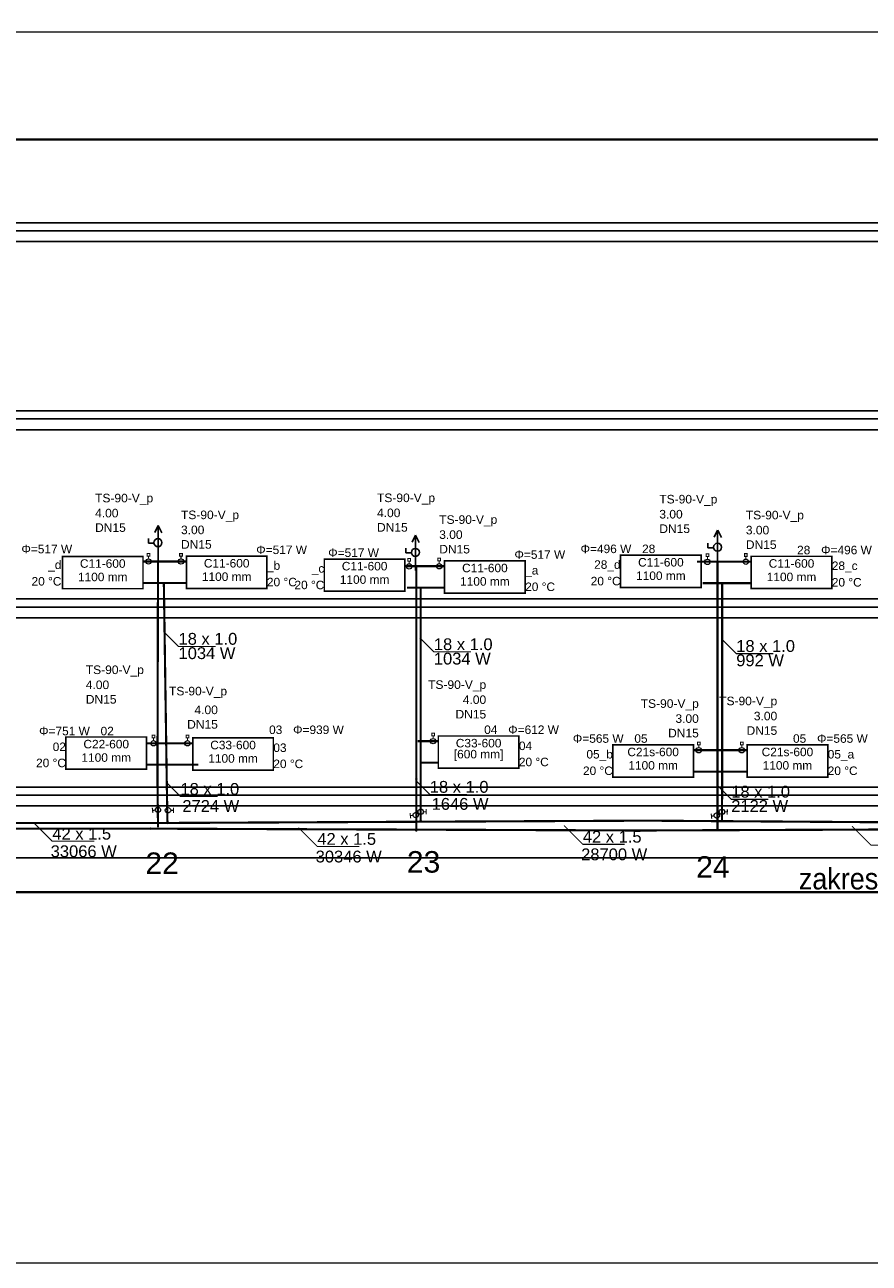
# Model space of a CAD drawing. Header units: millimetres. Extents: x -13457 to 4987, y 3495 to 5800.
# Tile 6 of 8: x -1586 to -14, y 3495 to 5800. Entities that reach past the tile are written whole.
import ezdxf
from ezdxf.lldxf.tags import DXFTag

# ---------------------------------------------------------------- set-up
doc = ezdxf.new("R2010")
doc.units = ezdxf.units.MM
doc.layers.add('06_OPISY', color=3, linetype='Continuous', lineweight=15)
doc.layers.add('kontury', color=118, linetype='Continuous', lineweight=0)
for name, color, linetype, true_color in [('IS_Armatura_Therm', 7, 'SOLID', 0x000000), ('IS_Grafika', 7, 'SOLID', 0x000000), ('IS_Grzejniki_Rozwinięcie', 7, 'SOLID', 0x000000), ('IS_Konstrukcja', 7, 'SOLID', 0x000000), ('IS_Opisy_działek_Therm', 7, 'SOLID', 0x000000), ('IS_Powrót', 5, 'DASH', 0x0000ff), ('IS_Zasilanie', 1, 'SOLID', 0xff0000)]:
    doc.layers.add(name, color=color, linetype=linetype, true_color=true_color)
for name, color, linetype in [('IS_Text_Armatury_Therm', 7, 'Continuous'), ('IS_Text_Odbiornikow_Therm', 7, 'Continuous'), ('Opisy - Teksty', 7, 'Continuous')]:
    doc.layers.add(name, color=color, linetype=linetype)
doc.styles.get("Standard").update_dxf_attribs({"font": 'arial.ttf'})
doc.styles.add('STIL16', font='arial.ttf')
tags = doc.linetypes.add('DASH', pattern=[15, 10, -5]).pattern_tags.tags
tags[6:7] = [DXFTag(74, 4), DXFTag(75, 0), DXFTag(340, '0'), DXFTag(46, 0.0), DXFTag(50, 0.0), DXFTag(44, 0.0), DXFTag(45, 0.0)]
tags[4:5] = [DXFTag(74, 4), DXFTag(75, 0), DXFTag(340, '0'), DXFTag(46, 0.0), DXFTag(50, 0.0), DXFTag(44, 0.0), DXFTag(45, 0.0)]
tags = doc.linetypes.add('SOLID', pattern=[10, 10, 0]).pattern_tags.tags
tags[6:7] = [DXFTag(74, 4), DXFTag(75, 0), DXFTag(340, '0'), DXFTag(46, 0.0), DXFTag(50, 0.0), DXFTag(44, 0.0), DXFTag(45, 0.0)]
tags[4:5] = [DXFTag(74, 4), DXFTag(75, 0), DXFTag(340, '0'), DXFTag(46, 0.0), DXFTag(50, 0.0), DXFTag(44, 0.0), DXFTag(45, 0.0)]

msp = doc.modelspace()

# ---------------------------------------------------------------- hatches: boundary and pattern name
at = {"layer": 'IS_Powrót'}
h = msp.add_hatch(color=256, dxfattribs=at)
edge = h.paths.add_edge_path()
edge.add_arc((-849, 4338.8), 2.4, 90, 450)
h = msp.add_hatch(color=256, dxfattribs=at)
edge = h.paths.add_edge_path()
edge.add_arc((-1320.4, 4314.1), 2.4, 90, 450)
h = msp.add_hatch(color=256, dxfattribs=at)
edge = h.paths.add_edge_path()
edge.add_arc((-849, 4318.4), 2.4, 90, 450)
at = {"layer": 'IS_Zasilanie'}
h = msp.add_hatch(color=256, dxfattribs=at)
edge = h.paths.add_edge_path()
edge.add_arc((-857.2, 4395.9), 2.4, 90, 450)
h = msp.add_hatch(color=256, dxfattribs=at)
edge = h.paths.add_edge_path()
edge.add_arc((-1351.9, 4303.5), 2.4, 90, 450)
h = msp.add_hatch(color=256, dxfattribs=at)
edge = h.paths.add_edge_path()
edge.add_arc((-857.2, 4300.1), 2.4, 90, 450)

# ---------------------------------------------------------------- linework, layer by layer
for p, q in [((-1338, 4867.8), (-1344.1, 4854.6)), ((-1338, 4802), (-1338, 4867.8)), ((-1337.8, 4867.7), (-1330.9, 4854)), ((-1355.9, 4834.9), (-1355.9, 4843.5)), ((-858.8, 4849.7), (-865, 4836.5)), ((-858.8, 4783.8), (-858.8, 4849.7)), ((-858.6, 4849.5), (-851.8, 4835.8)), ((-296.3, 4859.3), (-302.5, 4846.1)), ((-296.3, 4793.4), (-296.3, 4859.3)), ((-296.1, 4859.1), (-289.3, 4845.4)), ((-1345.8, 4834.9), (-1355.9, 4834.9)), ((-876.8, 4816.7), (-876.8, 4825.3)), ((-314.3, 4826.4), (-314.3, 4835)), ((-304.1, 4826.4), (-314.3, 4826.4)), ((-866.6, 4816.7), (-876.8, 4816.7))]:
    msp.add_line(p, q)
for centre in [(-1338.1, 4835.8), (-858.9, 4817.7), (-296.4, 4827.3)]:
    msp.add_circle(centre, 7.45)
at = {"layer": 'IS_Armatura_Therm', "color": 1, "ltscale": 10, "true_color": 0xff0000, "const_width": 2}
for points in [[(-1353.2, 4810.7), (-1353.2, 4815.7), (-1358.2, 4815.7), (-1358.2, 4810.7), (-1353.2, 4810.7)], [(-1355.7, 4805.7), (-1355.7, 4810.7)], [(-1292.7, 4810.7), (-1292.7, 4815.7), (-1297.7, 4815.7), (-1297.7, 4810.7), (-1292.7, 4810.7)], [(-1295.2, 4805.7), (-1295.2, 4810.7)], [(-868, 4801.5), (-868, 4806.5), (-873, 4806.5), (-873, 4801.5), (-868, 4801.5)], [(-870.5, 4796.5), (-870.5, 4801.5)], [(-812, 4801.9), (-812, 4806.9), (-817, 4806.9), (-817, 4801.9), (-812, 4801.9)], [(-814.5, 4796.9), (-814.5, 4801.9)], [(-312.8, 4810), (-312.8, 4815), (-317.8, 4815), (-317.8, 4810), (-312.8, 4810)], [(-315.3, 4805), (-315.3, 4810)], [(-241.2, 4810.3), (-241.2, 4815.3), (-246.2, 4815.3), (-246.2, 4810.3), (-241.2, 4810.3)], [(-243.7, 4805.3), (-243.7, 4810.3)], [(-1343.7, 4472.4), (-1343.7, 4477.4), (-1348.7, 4477.4), (-1348.7, 4472.4), (-1343.7, 4472.4)], [(-1346.2, 4467.4), (-1346.2, 4472.4)], [(-1280.8, 4472.4), (-1280.8, 4477.4), (-1285.8, 4477.4), (-1285.8, 4472.4), (-1280.8, 4472.4)], [(-1283.3, 4467.4), (-1283.3, 4472.4)], [(-823.4, 4476.3), (-823.4, 4481.3), (-828.4, 4481.3), (-828.4, 4476.3), (-823.4, 4476.3)], [(-825.9, 4471.3), (-825.9, 4476.3)], [(-328.8, 4459.5), (-328.8, 4464.5), (-333.8, 4464.5), (-333.8, 4459.5), (-328.8, 4459.5)], [(-331.3, 4454.5), (-331.3, 4459.5)], [(-248.8, 4459.5), (-248.8, 4464.5), (-253.8, 4464.5), (-253.8, 4459.5), (-248.8, 4459.5)], [(-251.3, 4454.5), (-251.3, 4459.5)]]:
    msp.add_lwpolyline(points, dxfattribs=at)
at = {"layer": 'IS_Armatura_Therm', "ltscale": 10, "const_width": 2}
for points in [[(-1348.7, 4342.4), (-1347.6, 4332.5)], [(-1343.1, 4338), (-1348.1, 4337.4)], [(-1314.4, 4337.6), (-1309.4, 4337.6)], [(-1309.4, 4332.6), (-1309.3, 4342.6)], [(-868.8, 4332.7), (-867.6, 4322.7)], [(-844, 4335), (-839, 4334.9)], [(-839, 4329.9), (-838.9, 4339.9)], [(-283.2, 4334.8), (-278.2, 4334.7)], [(-278.3, 4329.7), (-278.2, 4339.7)], [(-863.2, 4328.3), (-868.2, 4327.7)], [(-308.3, 4331.7), (-307.2, 4321.8)], [(-302.8, 4327.3), (-307.7, 4326.8)]]:
    msp.add_lwpolyline(points, dxfattribs=at)
at = {"layer": 'IS_Armatura_Therm', "color": 1, "lineweight": 20, "ltscale": 10, "true_color": 0xff0000}
for centre in [(-1355.7, 4800.7), (-1295.2, 4800.7), (-870.5, 4791.5), (-814.5, 4791.9), (-315.3, 4800), (-243.7, 4800.3), (-1346.2, 4462.4), (-1283.3, 4462.4), (-825.9, 4466.3), (-331.3, 4449.5), (-251.3, 4449.5)]:
    msp.add_ellipse(centre, major_axis=(5, 0), ratio=1, dxfattribs=at)
at = {"layer": 'IS_Armatura_Therm', "lineweight": 20, "ltscale": 10}
for centre, major_axis in [((-1338.2, 4338.6), (0.51, -4.97)), ((-1319.4, 4337.7), (0.1, 5)), ((-858.3, 4328.8), (0.51, -4.97)), ((-849, 4335), (0.1, 5)), ((-288.2, 4334.8), (0.1, 5)), ((-297.8, 4327.9), (0.51, -4.97))]:
    msp.add_ellipse(centre, major_axis=major_axis, ratio=1, dxfattribs=at)
at = {"layer": 'IS_Grzejniki_Rozwinięcie', "ltscale": 10, "const_width": 3}
for points in [[(-1515.9, 4750.2), (-1515.9, 4810.2), (-1365.9, 4810.2), (-1365.9, 4750.2), (-1515.9, 4750.2)], [(-1285.2, 4750.7), (-1285.2, 4810.7), (-1135.2, 4810.7), (-1135.2, 4750.7), (-1285.2, 4750.7)], [(-1028.4, 4745.3), (-1028.4, 4805.3), (-878.4, 4805.3), (-878.4, 4745.3), (-1028.4, 4745.3)], [(-804.5, 4741.9), (-804.5, 4801.9), (-654.5, 4801.9), (-654.5, 4741.9), (-804.5, 4741.9)], [(-476.9, 4752.5), (-476.9, 4812.5), (-326.9, 4812.5), (-326.9, 4752.5), (-476.9, 4752.5)], [(-233.7, 4750.3), (-233.7, 4810.3), (-83.7, 4810.3), (-83.7, 4750.3), (-233.7, 4750.3)], [(-1509.4, 4414.1), (-1509.4, 4474.1), (-1359.4, 4474.1), (-1359.4, 4414.1), (-1509.4, 4414.1)], [(-1273.3, 4412.4), (-1273.3, 4472.4), (-1123.3, 4472.4), (-1123.3, 4412.4), (-1273.3, 4412.4)], [(-816.2, 4415.9), (-816.2, 4475.9), (-666.2, 4475.9), (-666.2, 4415.9), (-816.2, 4415.9)], [(-491.3, 4399.5), (-491.3, 4459.5), (-341.3, 4459.5), (-341.3, 4399.5), (-491.3, 4399.5)], [(-241.3, 4399.5), (-241.3, 4459.5), (-91.3, 4459.5), (-91.3, 4399.5), (-241.3, 4399.5)]]:
    msp.add_lwpolyline(points, dxfattribs=at)
at = {"layer": 'IS_Konstrukcja', "ltscale": 10}
for points in [[(-13247.3, 5431), (4655.9, 5431)], [(-13289.8, 5416), (4655.9, 5416)], [(-13289.8, 5396), (4655.9, 5396)], [(-13247.3, 5081), (4655.9, 5081)], [(-13289.8, 5066), (4655.9, 5066)], [(-13289.8, 5046), (4655.9, 5046)], [(-13247.3, 4731), (4655.9, 4731)], [(-13289.8, 4716), (4655.9, 4716)], [(-13289.8, 4696), (4655.9, 4696)], [(-13247.3, 4381), (4655.9, 4381)], [(-13289.8, 4366), (4655.9, 4366)], [(-13289.8, 4346), (4655.9, 4346)], [(-8151.9, 4249), (2477.3, 4249)]]:
    msp.add_lwpolyline(points, dxfattribs=at)
at = {"layer": 'IS_Opisy_działek_Therm', "ltscale": 10, "const_width": 2}
for points in [[(-1326, 4668.8), (-1299.8, 4642.6), (-1230.6, 4642.6)], [(-850.8, 4658.7), (-824.5, 4632.5), (-755.4, 4632.5)], [(-287.8, 4655.5), (-261.6, 4629.2), (-192.4, 4629.2)], [(-1322.4, 4389.5), (-1296.2, 4363.3), (-1227, 4363.3)], [(-858.3, 4393.4), (-832.1, 4367.1), (-762.9, 4367.1)], [(-297.1, 4384.4), (-270.9, 4358.1), (-201.7, 4358.1)], [(-1569.7, 4315), (-1534.7, 4280), (-1456.6, 4280)], [(-582.2, 4309.3), (-547.2, 4274.3), (-469.1, 4274.3)], [(-1076.4, 4305.2), (-1041.4, 4270.2), (-963.2, 4270.2)], [(-46, 4308), (-11, 4273), (67.1, 4273)]]:
    msp.add_lwpolyline(points, dxfattribs=at)
at = {"layer": 'IS_Powrót', "ltscale": 10, "const_width": 4}
for points in [[(-1285.2, 4760.7), (-1365.6, 4760.7)], [(-1321.6, 4384.8), (-1327.1, 4759.2)], [(-804.5, 4751.9), (-874.5, 4751.9)], [(-849, 4385.9), (-849, 4753.7)], [(-233.7, 4760.3), (-324.4, 4760.3)], [(-287.8, 4394.4), (-287.8, 4760.3)], [(-815.9, 4426.3), (-849.4, 4426.3)], [(-1263.2, 4422.7), (-1358.7, 4422.7)], [(-341.3, 4409.5), (-271.3, 4409.5)], [(-241.3, 4409.5), (-301.3, 4409.5)], [(-1320.4, 4314.1), (-1321.6, 4384.8)], [(-849, 4318.4), (-849, 4385.9)], [(-288.1, 4316.5), (-287.8, 4394.4)], [(-1897.2, 4314.1), (-1320.4, 4314.1)], [(-1320.4, 4314.1), (-429.8, 4318.4)], [(-429.8, 4318.4), (417.3, 4312.7)]]:
    msp.add_lwpolyline(points, dxfattribs=at)
at = {"layer": 'IS_Zasilanie', "ltscale": 10, "const_width": 4}
for points in [[(-1285.2, 4800.7), (-1365.2, 4800.7)], [(-1339, 4398.2), (-1338, 4799.1)], [(-857.2, 4395.9), (-857.2, 4793.7)], [(-233.7, 4800.3), (-334.4, 4800.3)], [(-296.5, 4404.4), (-296.5, 4800.3)], [(-804.5, 4791.9), (-880, 4791.9)], [(-1273.3, 4462.4), (-1358.2, 4462.4)], [(-815.9, 4466.3), (-854.9, 4466.3)], [(-341.3, 4449.5), (-261.3, 4449.5)], [(-241.3, 4449.5), (-311.3, 4449.5)], [(-296.4, 4299.8), (-296.5, 4404.4)], [(-1338, 4305.9), (-1339, 4398.2)], [(-857.2, 4300.1), (-857.2, 4395.9)], [(-1904.8, 4303.5), (-1351.9, 4303.5)], [(-1351.9, 4303.5), (-438, 4300.1)], [(-438, 4300.1), (408.6, 4303.5)]]:
    msp.add_lwpolyline(points, dxfattribs=at)
at = {"layer": 'kontury', "lineweight": 40}
msp.add_lwpolyline([(-6493.5, 4185.4), (-4310.2, 4185.4), (-4307, 4696.8), (-2116.8, 4696.8), (-2120, 4185.2), (4839.1, 4185.2), (4845.8, 5586.3), (-13310.9, 5586.3)], dxfattribs=at)
at = {"layer": 'Opisy - Teksty', "lineweight": 5}
msp.add_lwpolyline([(-13457.1, 5786.4), (4987.1, 5786.4), (4987.1, 3494.7), (-13457.1, 3494.7), (-13457.1, 5799.6)], dxfattribs=at)

# ---------------------------------------------------------------- texts
at = {"layer": '06_OPISY', "color": 18, "linetype": 'Continuous', "true_color": 0x000000, "style": 'STIL16', "width": 0.9}
msp.add_text('zakres opracowania podczas II etapu opracowania', height=39.923, dxfattribs=at).set_placement((-145.1, 4190.4))
at = {"layer": 'IS_Grafika', "char_height": 40, "attachment_point": 2}
for s, insert in [('\\fArial|b0|i0;22', (-1330.4, 4259.2)), ('\\fArial|b0|i0;23', (-843.6, 4261.7)), ('\\fArial|b0|i0;24', (-305.1, 4252.2))]:
    msp.add_mtext(s, dxfattribs=dict(at, insert=insert))
at = {"layer": 'IS_Opisy_działek_Therm', "ltscale": 10, "char_height": 22}
for s, insert, attachment_point in [('\\fArial|b0|i0;18 x 1.0', (-1299.8, 4645.5), 7), ('\\fArial|b0|i0;18 x 1.0', (-824.5, 4635.4), 7), ('\\fArial|b0|i0;1034 W', (-1299.8, 4641.1), 1), ('\\fArial|b0|i0;18 x 1.0', (-261.6, 4632.1), 7), ('\\fArial|b0|i0;1034 W', (-824.5, 4631), 1), ('\\fArial|b0|i0;992 W', (-261.6, 4627.8), 1), ('\\fArial|b0|i0;18 x 1.0', (-1296.2, 4366.1), 7), ('\\fArial|b0|i0;18 x 1.0', (-832.1, 4370), 7), ('\\fArial|b0|i0;18 x 1.0', (-270.9, 4361), 7), ('2724 W', (-1292.7, 4356.7), 1), ('1646 W', (-828.6, 4360.6), 1), ('2122 W', (-270.9, 4356.7), 1), ('42 x 1.5', (-1534.7, 4282.8), 7), ('42 x 1.5', (-1041.4, 4273.1), 7), ('42 x 1.5', (-547.2, 4277.2), 7), ('33066 W', (-1537.8, 4272.4), 1), ('28700 W', (-550.3, 4266.7), 1), ('30346 W', (-1044.5, 4262.6), 1)]:
    msp.add_mtext(s, dxfattribs=dict(at, insert=insert, attachment_point=attachment_point))
at = {"layer": 'IS_Text_Armatury_Therm', "color": 18, "linetype": 'SOLID', "ltscale": 10, "true_color": 0x000000, "char_height": 16}
for s, insert, attachment_point in [('\\fArial|b0|i0;TS-90-V_p', (-1455.1, 4906), 7), ('\\fArial|b0|i0;TS-90-V_p', (-930.3, 4906.4), 7), ('\\fArial|b0|i0;TS-90-V_p', (-404.8, 4903.9), 7), ('\\fArial|b0|i0;4.00', (-1455.1, 4882.6), 7), ('\\fArial|b0|i0;TS-90-V_p', (-1295.2, 4874.7), 7), ('\\fArial|b0|i0;4.00', (-930.3, 4883), 7), ('\\fArial|b0|i0;3.00', (-404.8, 4880.5), 7), ('\\fArial|b0|i0;TS-90-V_p', (-243.7, 4874.3), 7), ('\\fArial|b0|i0;DN15  ', (-1455.1, 4855.6), 7), ('\\fArial|b0|i0;3.00', (-1295.2, 4851.3), 7), ('\\fArial|b0|i0;DN15  ', (-930.3, 4856), 7), ('\\fArial|b0|i0;TS-90-V_p', (-814.5, 4865.9), 7), ('\\fArial|b0|i0;DN15  ', (-404.8, 4853.5), 7), ('\\fArial|b0|i0;3.00', (-243.7, 4850.9), 7), ('\\fArial|b0|i0;3.00', (-814.5, 4842.5), 7), ('\\fArial|b0|i0;DN15  ', (-1295.2, 4824.3), 7), ('\\fArial|b0|i0;DN15  ', (-814.5, 4815.5), 7), ('\\fArial|b0|i0;DN15  ', (-243.7, 4823.9), 7), ('\\fArial|b0|i0;TS-90-V_p', (-1472.4, 4586.4), 7), ('\\fArial|b0|i0;4.00', (-1472.4, 4563), 7), ('\\fArial|b0|i0;TS-90-V_p', (-727.1, 4558.7), 9), ('\\fArial|b0|i0;DN15  ', (-1472.4, 4536), 7), ('\\fArial|b0|i0;TS-90-V_p', (-1209.4, 4546.7), 9), ('\\fArial|b0|i0;4.00', (-727.1, 4535.3), 9), ('\\fArial|b0|i0;TS-90-V_p', (-185.3, 4528.3), 9), ('\\fArial|b0|i0;4.00', (-1226.6, 4516.4), 9), ('\\fArial|b0|i0;DN15  ', (-727.1, 4508.3), 9), ('\\fArial|b0|i0;TS-90-V_p', (-331.3, 4523.5), 9), ('\\fArial|b0|i0;3.00', (-185.3, 4504.9), 9), ('\\fArial|b0|i0;DN15  ', (-1226.6, 4489.4), 9), ('\\fArial|b0|i0;3.00', (-331.3, 4500.1), 9), ('\\fArial|b0|i0;DN15  ', (-331.3, 4473.1), 9), ('\\fArial|b0|i0;DN15  ', (-185.3, 4477.9), 9)]:
    msp.add_mtext(s, dxfattribs=dict(at, insert=insert, attachment_point=attachment_point))
at = {"layer": 'IS_Text_Odbiornikow_Therm', "color": 18, "linetype": 'SOLID', "ltscale": 10, "true_color": 0x000000, "char_height": 15.84}
for s, insert, attachment_point in [('\\fArial|b0|i0;Φ=517 W', (-1497.8, 4815.7), 9), ('\\fArial|b0|i0;Φ=517 W', (-1155.2, 4814.3), 7), ('\\fArial|b0|i0;Φ=517 W', (-926.7, 4808.9), 9), ('\\fArial|b0|i0;Φ=517 W', (-674.5, 4805.5), 7), ('\\fArial|b0|i0;Φ=496 W', (-456.9, 4816.1), 9), ('\\fArial|b0|i0;28', (-436.9, 4816.1), 7), ('\\fArial|b0|i0;28', (-123.7, 4813.9), 9), ('\\fArial|b0|i0;Φ=496 W', (-103.7, 4813.9), 7), ('\\fArial|b0|i0;_d', (-1517.8, 4782.1), 9), ('\\fArial|b0|i0;C11-600', (-1440.9, 4788.8), 8), ('\\fArial|b0|i0;C11-600', (-1210.2, 4789.3), 8), ('\\fArial|b0|i0;_b', (-1135.2, 4780.7), 7), ('\\fArial|b0|i0;C11-600', (-953.4, 4783.9), 8), ('\\fArial|b0|i0;C11-600', (-729.5, 4780.5), 8), ('\\fArial|b0|i0;28_d', (-476.9, 4782.5), 9), ('\\fArial|b0|i0;C11-600', (-401.9, 4791.1), 8), ('\\fArial|b0|i0;C11-600', (-158.7, 4788.9), 8), ('\\fArial|b0|i0;28_c', (-83.7, 4780.3), 7), ('\\fArial|b0|i0;20 °C', (-1517.8, 4755.7), 9), ('\\fArial|b0|i0;1100 mm', (-1440.9, 4763.8), 8), ('\\fArial|b0|i0;1100 mm', (-1210.2, 4764.3), 8), ('\\fArial|b0|i0;_c', (-1028.4, 4775.3), 9), ('\\fArial|b0|i0;1100 mm', (-953.4, 4758.9), 8), ('\\fArial|b0|i0;1100 mm', (-729.5, 4755.5), 8), ('\\fArial|b0|i0;_a', (-654.5, 4771.9), 7), ('\\fArial|b0|i0;20 °C', (-476.9, 4756.1), 9), ('\\fArial|b0|i0;1100 mm', (-401.9, 4766.1), 8), ('\\fArial|b0|i0;1100 mm', (-158.7, 4763.9), 8), ('\\fArial|b0|i0;20 °C', (-1135.2, 4754.3), 7), ('\\fArial|b0|i0;20 °C', (-1028.4, 4748.9), 9), ('\\fArial|b0|i0;20 °C', (-654.5, 4745.5), 7), ('\\fArial|b0|i0;20 °C', (-83.7, 4753.9), 7), ('\\fArial|b0|i0;03', (-1106.6, 4479.4), 9), ('\\fArial|b0|i0;Φ=939 W', (-1086.6, 4479.4), 7), ('\\fArial|b0|i0;04', (-706.2, 4479.5), 9), ('\\fArial|b0|i0;Φ=612 W', (-686.2, 4479.5), 7), ('\\fArial|b0|i0;Φ=751 W', (-1464.9, 4477), 9), ('\\fArial|b0|i0;02', (-1444.9, 4477), 7), ('\\fArial|b0|i0;Φ=565 W', (-471.3, 4463.1), 9), ('\\fArial|b0|i0;05', (-451.3, 4463.1), 7), ('\\fArial|b0|i0;05', (-131.3, 4463.1), 9), ('\\fArial|b0|i0;Φ=565 W', (-111.3, 4463.1), 7), ('\\fArial|b0|i0;02', (-1509.4, 4447.7), 9), ('\\fArial|b0|i0;C22-600', (-1434.4, 4452.7), 8), ('\\fArial|b0|i0;C33-600', (-1198.3, 4451), 8), ('\\fArial|b0|i0;03', (-1123.3, 4446), 7), ('\\fArial|b0|i0;C33-600', (-741.2, 4454.5), 8), ('\\fArial|b0|i0;04', (-666.2, 4449.5), 7), ('\\fArial|b0|i0;C21s-600', (-416.3, 4438.1), 8), ('\\fArial|b0|i0;C21s-600', (-166.3, 4438.1), 8), ('\\fArial|b0|i0;20 °C', (-1509.4, 4417.7), 9), ('\\fArial|b0|i0;1100 mm', (-1434.4, 4427.7), 8), ('\\fArial|b0|i0;1100 mm', (-1198.3, 4426), 8), ('\\fArial|b0|i0;20 °C', (-1123.3, 4416), 7), ('\\fArial|b0|i0;[600 mm]', (-741.2, 4429.5), 8), ('\\fArial|b0|i0;20 °C', (-666.2, 4419.5), 7), ('\\fArial|b0|i0;05_b', (-491.3, 4429.5), 9), ('\\fArial|b0|i0;1100 mm', (-416.3, 4413.1), 8), ('\\fArial|b0|i0;1100 mm', (-166.3, 4413.1), 8), ('\\fArial|b0|i0;05_a', (-91.3, 4429.5), 7), ('\\fArial|b0|i0;20 °C', (-491.3, 4403.1), 9), ('\\fArial|b0|i0;20 °C', (-91.3, 4403.1), 7)]:
    msp.add_mtext(s, dxfattribs=dict(at, insert=insert, attachment_point=attachment_point))

doc.saveas('drawing.dxf')
